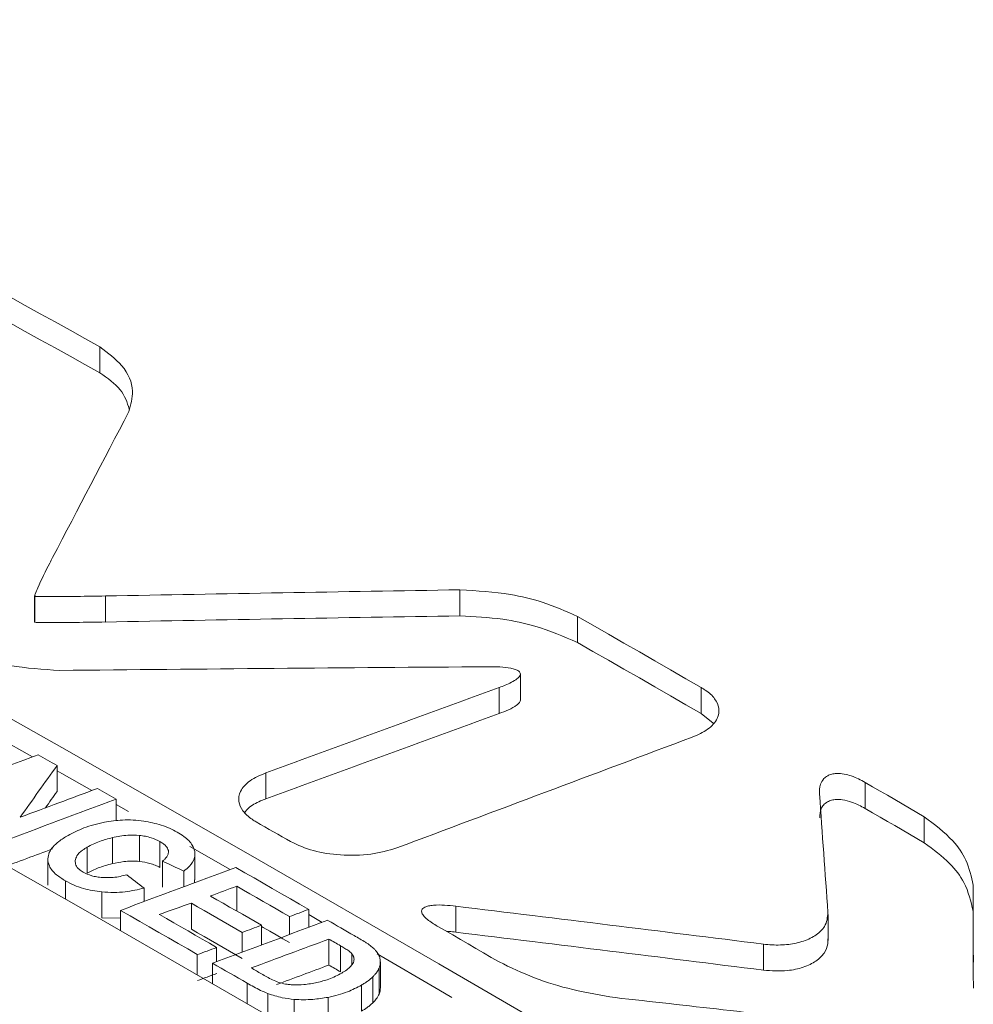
# Model space of a CAD drawing. Header units: millimetres. Extents: x 0 to 2100, y 0 to 1485.
# Tile 104 of 118: x 1560 to 1575, y 1324 to 1339. Entities that reach past the tile are written whole.
import ezdxf

# ---------------------------------------------------------------- set-up
doc = ezdxf.new("R2010")
doc.units = ezdxf.units.MM
doc.header["$LTSCALE"] = 5

msp = doc.modelspace()

# ---------------------------------------------------------------- linework, layer by layer
at = {"color": 7, "linetype": 'Continuous', "lineweight": 15}
for p, q in [((1560.991, 1333.704), (1560.991, 1334.113)), ((1559.968, 1330.206), (1559.968, 1329.797)), ((1559.97, 1329.794), (1559.97, 1330.202)), ((1561.077, 1329.798), (1561.077, 1330.206)), ((1566.637, 1329.895), (1566.637, 1330.303)), ((1568.477, 1329.476), (1568.477, 1329.884)), ((1567.584, 1328.574), (1567.584, 1328.983)), ((1567.251, 1328.361), (1567.251, 1328.77)), ((1570.42, 1328.36), (1570.42, 1328.768)), ((1570.42, 1328.36), (1570.606, 1328.213)), ((1559.933, 1327.682), (1559.249, 1328.069)), ((1560.319, 1327.139), (1560.319, 1327.547)), ((1563.592, 1327.023), (1563.592, 1327.431)), ((1572.991, 1326.872), (1572.991, 1327.281)), ((1561.246, 1326.679), (1561.246, 1327.02)), ((1561.439, 1326.826), (1561.246, 1326.936)), ((1573.917, 1326.333), (1573.917, 1326.742)), ((1561.187, 1326.007), (1561.187, 1326.415)), ((1561.61, 1326.042), (1561.61, 1326.45)), ((1561.932, 1325.946), (1561.932, 1326.354)), ((1560.792, 1325.857), (1560.792, 1326.266)), ((1563.035, 1325.914), (1562.402, 1326.276)), ((1562.48, 1325.752), (1562.48, 1326.16)), ((1560.173, 1326.077), (1560.173, 1325.669)), ((1561.974, 1325.638), (1561.974, 1326.047)), ((1562.307, 1325.643), (1562.307, 1325.889)), ((1562.476, 1325.752), (1562.474, 1325.705)), ((1561.022, 1325.155), (1561.022, 1325.563)), ((1561.685, 1325.411), (1561.685, 1325.623)), ((1563.138, 1325.263), (1563.138, 1325.652)), ((1574.681, 1325.262), (1574.681, 1325.67)), ((1562.425, 1324.978), (1562.425, 1325.386)), ((1561.315, 1324.955), (1561.315, 1325.273)), ((1564.265, 1325.006), (1564.265, 1325.29)), ((1566.573, 1324.932), (1566.573, 1325.34)), ((1561.315, 1325.152), (1561.022, 1325.155)), ((1563.962, 1324.894), (1563.962, 1325.177)), ((1564.477, 1325.085), (1564.265, 1325.208)), ((1572.407, 1324.803), (1572.407, 1325.211)), ((1563.222, 1324.619), (1563.222, 1324.928)), ((1563.524, 1324.731), (1563.524, 1325.041)), ((1564.581, 1324.416), (1564.581, 1324.824)), ((1562.821, 1324.47), (1562.821, 1324.694)), ((1564.765, 1324.31), (1564.765, 1324.718)), ((1571.395, 1324.336), (1571.395, 1324.745)), ((1562.518, 1324.264), (1562.518, 1324.582)), ((1565.388, 1324.058), (1565.388, 1324.466)), ((1562.755, 1324.127), (1562.755, 1324.446)), ((1565.368, 1323.961), (1565.368, 1324.369)), ((1565.272, 1323.825), (1565.272, 1324.234)), ((1565.091, 1323.693), (1565.091, 1324.101)), ((1564.035, 1323.47), (1564.035, 1323.878)), ((1564.569, 1323.502), (1564.569, 1323.91))]:
    msp.add_line(p, q, dxfattribs=at)
at = {"color": 8, "linetype": 'Continuous', "lineweight": 15}
for p, q in [((1560.452, 1325.45), (1560.452, 1325.737)), ((1564.941, 1324.42), (1564.941, 1324.595)), ((1563.299, 1323.814), (1563.299, 1324.132)), ((1563.625, 1323.625), (1563.625, 1323.97))]:
    msp.add_line(p, q, dxfattribs=at)
at = {"color": 7, "linetype": 'Continuous', "lineweight": 15, "flags": 128}
for points in [[(1560.991, 1334.113), (1560.757, 1334.243), (1560.523, 1334.373), (1560.289, 1334.503), (1560.055, 1334.633), (1559.822, 1334.763), (1559.588, 1334.893), (1559.354, 1335.023), (1559.12, 1335.152)], [(1559.12, 1334.744), (1559.354, 1334.614), (1559.588, 1334.484), (1559.822, 1334.355), (1560.055, 1334.225), (1560.289, 1334.095), (1560.523, 1333.965), (1560.757, 1333.835), (1560.991, 1333.704)], [(1551.528, 1332.784), (1554.483, 1331.15), (1557.438, 1329.498), (1560.394, 1327.829), (1563.35, 1326.142), (1566.305, 1324.438), (1569.261, 1322.716), (1572.217, 1320.977), (1575.172, 1319.221)], [(1572.696, 1318.298), (1569.741, 1320.051), (1566.785, 1321.788), (1563.829, 1323.507), (1560.874, 1325.208), (1557.918, 1326.892), (1554.963, 1328.559), (1552.007, 1330.208), (1549.052, 1331.84)], [(1570.42, 1328.768), (1570.178, 1328.908), (1569.935, 1329.048), (1569.692, 1329.188), (1569.449, 1329.327), (1569.206, 1329.467), (1568.963, 1329.606), (1568.72, 1329.745), (1568.477, 1329.884)], [(1559.968, 1329.797), (1559.968, 1329.797), (1559.969, 1329.794), (1559.97, 1329.794), (1559.97, 1329.794), (1559.97, 1329.794)], [(1568.477, 1329.476), (1568.72, 1329.337), (1568.963, 1329.198), (1569.206, 1329.058), (1569.449, 1328.919), (1569.692, 1328.779), (1569.935, 1328.64), (1570.178, 1328.5), (1570.42, 1328.36)], [(1560.319, 1327.547), (1560.282, 1327.568), (1560.245, 1327.589), (1560.208, 1327.61), (1560.171, 1327.631), (1560.134, 1327.652), (1560.097, 1327.673), (1560.06, 1327.694), (1560.023, 1327.715)], [(1560.863, 1327.154), (1560.394, 1327.42), (1560.319, 1327.463)], [(1573.917, 1326.742), (1573.801, 1326.809), (1573.685, 1326.877), (1573.57, 1326.944), (1573.454, 1327.011), (1573.338, 1327.079), (1573.223, 1327.146), (1573.107, 1327.213), (1572.991, 1327.281)], [(1561.246, 1327.02), (1561.209, 1327.041), (1561.172, 1327.062), (1561.136, 1327.083), (1561.099, 1327.104), (1561.062, 1327.125), (1561.025, 1327.146), (1560.989, 1327.166), (1560.952, 1327.187)], [(1572.991, 1326.872), (1573.107, 1326.805), (1573.223, 1326.738), (1573.338, 1326.67), (1573.454, 1326.603), (1573.57, 1326.536), (1573.685, 1326.468), (1573.801, 1326.401), (1573.917, 1326.333)], [(1563.443, 1326.661), (1563.511, 1326.622), (1563.578, 1326.584), (1563.645, 1326.545), (1563.713, 1326.506), (1563.78, 1326.468), (1563.847, 1326.429), (1563.915, 1326.391), (1563.982, 1326.352)], [(1564.265, 1325.29), (1564.122, 1325.372), (1563.979, 1325.454), (1563.837, 1325.536), (1563.694, 1325.619), (1563.551, 1325.701), (1563.408, 1325.783), (1563.266, 1325.865), (1563.123, 1325.946)], [(1563.138, 1325.652), (1563.241, 1325.593), (1563.344, 1325.533), (1563.447, 1325.474), (1563.55, 1325.415), (1563.653, 1325.356), (1563.756, 1325.296), (1563.859, 1325.237), (1563.962, 1325.177)], [(1562.425, 1325.386), (1562.524, 1325.329), (1562.624, 1325.272), (1562.724, 1325.215), (1562.823, 1325.157), (1562.923, 1325.1), (1563.023, 1325.043), (1563.122, 1324.985), (1563.222, 1324.928)], [(1563.524, 1325.041), (1563.424, 1325.098), (1563.325, 1325.155), (1563.225, 1325.213), (1563.125, 1325.27), (1563.025, 1325.327), (1562.926, 1325.385), (1562.826, 1325.442), (1562.726, 1325.499)], [(1561.315, 1325.273), (1561.465, 1325.187), (1561.616, 1325.101), (1561.766, 1325.014), (1561.917, 1324.928), (1562.067, 1324.842), (1562.217, 1324.755), (1562.368, 1324.669), (1562.518, 1324.582)], [(1562.821, 1324.694), (1562.709, 1324.759), (1562.597, 1324.823), (1562.485, 1324.887), (1562.373, 1324.952), (1562.261, 1325.016), (1562.149, 1325.081), (1562.037, 1325.145), (1561.925, 1325.209)], [(1564.979, 1324.878), (1564.927, 1324.908), (1564.875, 1324.938), (1564.823, 1324.968), (1564.771, 1324.998), (1564.719, 1325.028), (1564.668, 1325.058), (1564.616, 1325.088), (1564.564, 1325.117)], [(1563.222, 1324.52), (1563.122, 1324.577), (1563.023, 1324.635), (1562.923, 1324.692), (1562.823, 1324.749), (1562.724, 1324.806), (1562.624, 1324.864), (1562.524, 1324.921), (1562.425, 1324.978)], [(1563.962, 1324.769), (1563.859, 1324.829), (1563.756, 1324.888), (1563.653, 1324.947), (1563.55, 1325.007), (1563.524, 1325.021)], [(1566.281, 1325.028), (1566.402, 1324.958), (1566.523, 1324.888), (1566.644, 1324.817), (1566.765, 1324.747), (1566.886, 1324.677), (1567.007, 1324.607), (1567.128, 1324.537), (1567.249, 1324.466)], [(1564.581, 1324.824), (1564.604, 1324.811), (1564.627, 1324.798), (1564.65, 1324.785), (1564.673, 1324.771), (1564.696, 1324.758), (1564.719, 1324.745), (1564.742, 1324.732), (1564.765, 1324.718)], [(1566.511, 1323.91), (1566.305, 1324.029), (1565.336, 1324.59)], [(1562.755, 1324.446), (1562.823, 1324.406), (1562.891, 1324.367), (1562.959, 1324.328), (1563.027, 1324.289), (1563.095, 1324.25), (1563.163, 1324.211), (1563.231, 1324.172), (1563.299, 1324.132)], [(1563.524, 1324.278), (1563.504, 1324.29), (1563.484, 1324.302), (1563.464, 1324.313), (1563.444, 1324.325), (1563.424, 1324.336), (1563.404, 1324.348), (1563.384, 1324.36), (1563.364, 1324.371)], [(1564.765, 1324.31), (1564.742, 1324.323), (1564.719, 1324.337), (1564.696, 1324.35), (1564.673, 1324.363), (1564.65, 1324.376), (1564.627, 1324.39), (1564.604, 1324.403), (1564.581, 1324.416)]]:
    msp.add_lwpolyline(points, dxfattribs=at)
at = {"color": 7, "linetype": 'Continuous', "lineweight": 15}
for centre, major_axis, ratio, start_param, end_param in [((1553.881, 648.293), (425.667, 1163.481), 0.215812, 1.022543, 1.024962), ((1574.43, 660.156), (1186.245, 21.578), 0.564867, 1.567091, 1.571778), ((1574.43, 660.156), (1185.523, 21.565), 0.564867, 1.567095, 1.571785), ((1572.197, 658.867), (1170.013, 7.875), 0.572842, 1.57131, 1.577056), ((1579.046, 662.821), (3147.765, 1196.082), 0.186533, 1.503774, 1.504933), ((1579.046, 662.821), (3145.848, 1195.354), 0.186533, 1.503776, 1.504936), ((1570.143, 657.681), (3304.365, 1284.918), 0.176613, 1.502186, 1.503584), ((1587.515, 667.71), (3257.365, 1258.25), 0.17948, 1.509998, 1.510551), ((1553.963, 648.341), (740.505, 1305.37), 0.239142, 1.163932, 1.16465), ((1583.182, 665.208), (3251.972, 1255.19), 0.179815, 1.508322, 1.508693), ((1553.963, 648.341), (740.054, 1304.575), 0.239142, 1.163927, 1.164153), ((1572.132, 658.83), (-31.819, 929.271), 0.035569, 5.510846, 5.513725), ((1581.859, 664.445), (3257.365, 1258.25), 0.17948, 1.507891, 1.508444), ((1581.859, 664.445), (3255.381, 1257.484), 0.17948, 1.508201, 1.508448), ((1564.656, 654.514), (-473.887, 672.714), 0.628774, 5.444791, 5.445315), ((1573.163, 659.425), (3253.041, 1255.797), 0.179749, 1.504597, 1.505151), ((1563.587, 653.897), (-330.964, 755.358), 0.488497, 5.555899, 5.556449), ((1571.658, 658.556), (3237.662, 1247.072), 0.18071, 1.503929, 1.504055), ((1574.666, 660.292), (-1.501, 946.943), 0.001589, 5.489726, 5.491513), ((1570.949, 658.147), (2989.336, 1106.261), 0.197736, 1.500595, 1.500762), ((1567.888, 656.379), (3251.507, 1254.926), 0.179844, 1.502608, 1.502701), ((1565.803, 655.176), (947.864, -218.695), 0.679587, 1.720499, 1.725524), ((1574.666, 660.292), (-1.5, 946.366), 0.001589, 5.489721, 5.491509), ((1566.504, 655.581), (3246.986, 1252.362), 0.180126, 1.502029, 1.502585), ((1568.021, 656.456), (3256.391, 1257.698), 0.179541, 1.502942, 1.503034), ((1565.803, 655.176), (947.287, -218.561), 0.679587, 1.720495, 1.725523), ((1565.051, 654.742), (3259.352, 1259.377), 0.179357, 1.501749, 1.502122), ((1567.546, 656.182), (3213.895, 1233.59), 0.182214, 1.502437, 1.502531), ((1565.051, 654.742), (3257.366, 1258.61), 0.179357, 1.501749, 1.502001), ((1567.546, 656.182), (3211.938, 1232.838), 0.182214, 1.502438, 1.502532), ((1564.103, 654.195), (968.676, -194.426), 0.671144, 1.696148, 1.699615)]:
    msp.add_ellipse(centre, major_axis=major_axis, ratio=ratio, start_param=start_param, end_param=end_param, dxfattribs=at)
for points, knots in [([(1591.395, 1303.293), (1587.956, 1304.36), (1581.046, 1306.504), (1571.779, 1310.127), (1563.426, 1313.894), (1555.962, 1317.775), (1548.983, 1321.95), (1541.897, 1326.884), (1534.955, 1332.616), (1531.075, 1337.024), (1529.123, 1339.242)], [0, 0, 0, 0, 0.12614, 0.253484, 0.362488, 0.472251, 0.584399, 0.69737, 0.847668, 1, 1, 1, 1]), ([(1591.387, 1303.425), (1588.341, 1304.395), (1582.23, 1306.342), (1573.48, 1309.726), (1565.077, 1313.443), (1557.244, 1317.452), (1550.055, 1321.686), (1543.511, 1326.132), (1537.592, 1330.832), (1532.87, 1335.231), (1530.36, 1338.083), (1529.338, 1339.244)], [0, 0, 0, 0, 0.112907, 0.226593, 0.342745, 0.459753, 0.572661, 0.686357, 0.80253, 0.919556, 1, 1, 1, 1]), ([(1527.717, 1339.071), (1529.028, 1337.59), (1531.867, 1334.383), (1537.149, 1329.618), (1543.467, 1324.742), (1550.618, 1320.04), (1558.195, 1315.747), (1565.975, 1311.904), (1573.893, 1308.471), (1582.267, 1305.267), (1588.198, 1303.385), (1591.163, 1302.444)], [0, 0, 0, 0, 0.100525, 0.217519, 0.334515, 0.455182, 0.57585, 0.680579, 0.785309, 0.892655, 1, 1, 1, 1]), ([(1590.998, 1302.123), (1588.104, 1303.038), (1582.298, 1304.875), (1573.96, 1308.044), (1565.925, 1311.507), (1558.087, 1315.371), (1550.572, 1319.617), (1543.451, 1324.268), (1537.003, 1329.207), (1531.578, 1334.091), (1528.679, 1337.37), (1527.364, 1338.858)], [0, 0, 0, 0, 0.1044, 0.209439, 0.316458, 0.424151, 0.540713, 0.658142, 0.778328, 0.899474, 1, 1, 1, 1]), ([(1413.666, 1147.244), (1424.425, 1150.242), (1442.019, 1155.145), (1466.019, 1162.449), (1484.298, 1168.539), (1500.647, 1174.626), (1515.069, 1180.654), (1528.818, 1187.19), (1541.699, 1194.262), (1553.375, 1201.854), (1563.785, 1209.907), (1573.297, 1218.22), (1582.194, 1226.769), (1590.711, 1235.45), (1598.892, 1243.958), (1606.943, 1252.222), (1615.027, 1260.194), (1623.563, 1268.004), (1632.819, 1275.672), (1643.102, 1283.047), (1654.412, 1290.07), (1666.471, 1296.667), (1680.64, 1303.539), (1697.023, 1310.561), (1715.597, 1317.703), (1734.653, 1324.429), (1754.002, 1330.877), (1766.989, 1335.087), (1773.479, 1337.19)], [0, 0, 0, 0, 0.071885, 0.117566, 0.163238, 0.198848, 0.234595, 0.270327, 0.305954, 0.341464, 0.376023, 0.410615, 0.445278, 0.479972, 0.514617, 0.546709, 0.578818, 0.610898, 0.642952, 0.676192, 0.709505, 0.74284, 0.776109, 0.820816, 0.865559, 0.910369, 0.95521, 1, 1, 1, 1]), ([(1773.625, 1336.806), (1765.536, 1334.215), (1749.355, 1329.031), (1725.311, 1320.962), (1705.705, 1313.763), (1690.467, 1307.578), (1678.858, 1302.49), (1667.198, 1296.885), (1655.6, 1290.666), (1644.589, 1283.938), (1634.358, 1276.675), (1624.811, 1268.941), (1615.915, 1260.858), (1607.434, 1252.536), (1598.43, 1243.31), (1588.76, 1233.243), (1578.009, 1222.458), (1568.398, 1213.672), (1560.075, 1206.867), (1553.45, 1201.899), (1546.4, 1197.118), (1538.886, 1192.539), (1530.934, 1188.18), (1522.552, 1183.987), (1513.8, 1179.97), (1501.645, 1174.83), (1485.811, 1168.857), (1466.136, 1162.251), (1450.07, 1157.319), (1432.627, 1152.184), (1421.868, 1149.149), (1413.796, 1146.872)], [0, 0, 0, 0, 0.0558164, 0.1116452, 0.1676267, 0.195715, 0.2238013, 0.2553665, 0.287022, 0.319033, 0.3517837, 0.3845416, 0.417982, 0.4515735, 0.4851805, 0.5283673, 0.5715598, 0.6148675, 0.6366162, 0.6583628, 0.6801905, 0.7020172, 0.72407, 0.7461245, 0.7687152, 0.791307, 0.836726, 0.882377, 0.9281061, 0.9460583, 1, 1, 1, 1]), ([(1414.241, 1144.13), (1425.206, 1146.831), (1443.415, 1151.317), (1468.503, 1158.109), (1488.857, 1164.236), (1504.913, 1169.748), (1516.854, 1174.366), (1525.646, 1178.069), (1534.208, 1182.019), (1542.52, 1186.248), (1550.437, 1190.757), (1558.887, 1196.168), (1567.618, 1202.561), (1576.524, 1209.964), (1586.271, 1218.918), (1596.746, 1229.431), (1606.915, 1240.061), (1615.963, 1249.321), (1623.935, 1257.145), (1632.323, 1264.774), (1641.306, 1272.167), (1651.086, 1279.262), (1661.793, 1286.091), (1673.335, 1292.608), (1685.606, 1298.871), (1698.382, 1304.834), (1712.143, 1310.783), (1726.818, 1316.717), (1747.536, 1324.666), (1763.368, 1330.394), (1773.927, 1334.214)], [0, 0, 0, 0, 0.07178, 0.119207, 0.166705, 0.209806, 0.23146, 0.253114, 0.275224, 0.297332, 0.319688, 0.342044, 0.37315, 0.40438, 0.435844, 0.483231, 0.530627, 0.562264, 0.593911, 0.625114, 0.65631, 0.687869, 0.719428, 0.752119, 0.784813, 0.817787, 0.850763, 0.888029, 0.925321, 1, 1, 1, 1]), ([(1561.445, 1333.097), (1561.475, 1333.204), (1561.543, 1333.448), (1561.387, 1333.815), (1561.116, 1334.018), (1560.991, 1334.113)], [0, 0, 0, 0, 0.2951769, 0.6743986, 1, 1, 1, 1]), ([(1774.085, 1333.833), (1763.537, 1330.061), (1747.71, 1324.403), (1726.974, 1316.521), (1710.78, 1310.017), (1694.142, 1302.783), (1679.154, 1295.514), (1666.607, 1288.71), (1656.309, 1282.524), (1645.58, 1275.27), (1634.78, 1266.802), (1624.797, 1257.81), (1616.106, 1249.291), (1605.803, 1238.744), (1595.694, 1228.139), (1585.115, 1217.692), (1576.746, 1209.992), (1567.748, 1202.505), (1558.27, 1195.554), (1548.226, 1189.261), (1537.787, 1183.604), (1526.602, 1178.291), (1514.746, 1173.325), (1502.315, 1168.671), (1486.987, 1163.478), (1468.618, 1157.91), (1443.541, 1151.05), (1425.322, 1146.495), (1414.36, 1143.755)], [0, 0, 0, 0, 0.074562, 0.111881, 0.149197, 0.19311, 0.237014, 0.266768, 0.29654, 0.326282, 0.366008, 0.405911, 0.437419, 0.468929, 0.53197, 0.563433, 0.594891, 0.626582, 0.658263, 0.686904, 0.715586, 0.744241, 0.773898, 0.803579, 0.83325, 0.880684, 0.928211, 1, 1, 1, 1]), ([(1560.991, 1333.704), (1561.111, 1333.62), (1561.349, 1333.454), (1561.418, 1333.242), (1561.452, 1333.137)], [0, 0, 0, 0, 0.504277, 1, 1, 1, 1]), ([(1559.97, 1330.202), (1559.97, 1330.202), (1559.969, 1330.203), (1559.968, 1330.205), (1559.97, 1330.216), (1559.984, 1330.26), (1560.058, 1330.431), (1560.153, 1330.622), (1560.235, 1330.78), (1560.25, 1330.809)], [0, 0, 0, 0, 0.000838, 0.003057, 0.013176, 0.053323, 0.213632, 0.854641, 1, 1, 1, 1]), ([(1561.077, 1330.206), (1560.928, 1330.203), (1560.67, 1330.199), (1560.359, 1330.196), (1560.169, 1330.196), (1560.074, 1330.197), (1560.023, 1330.198), (1559.996, 1330.199), (1559.982, 1330.2), (1559.975, 1330.201), (1559.971, 1330.201), (1559.97, 1330.202), (1559.97, 1330.202)], [0, 0, 0, 0, 0.40164, 0.70035, 0.841111, 0.916876, 0.957313, 0.97869, 0.989858, 0.995607, 0.998512, 1, 1, 1, 1]), ([(1568.477, 1329.884), (1568.299, 1329.964), (1567.978, 1330.108), (1567.35, 1330.259), (1566.904, 1330.286), (1566.637, 1330.303)], [0, 0, 0, 0, 0.336142, 0.602804, 1, 1, 1, 1]), ([(1566.637, 1329.895), (1566.863, 1329.883), (1567.268, 1329.861), (1567.906, 1329.724), (1568.263, 1329.569), (1568.477, 1329.476)], [0, 0, 0, 0, 0.3361293, 0.6027918, 1, 1, 1, 1]), ([(1559.97, 1329.794), (1559.97, 1329.794), (1559.973, 1329.793), (1559.986, 1329.791), (1560.039, 1329.789), (1560.251, 1329.787), (1560.606, 1329.79), (1560.922, 1329.795), (1561.077, 1329.798)], [0, 0, 0, 0, 0.001755, 0.008651, 0.03601, 0.145226, 0.581896, 1, 1, 1, 1]), ([(1558.522, 1329.455), (1558.701, 1329.376), (1559.024, 1329.233), (1559.652, 1329.084), (1560.099, 1329.054), (1560.363, 1329.037)], [0, 0, 0, 0, 0.336147, 0.607801, 1, 1, 1, 1]), ([(1567.085, 1329.095), (1567.205, 1329.095), (1567.349, 1329.093), (1567.503, 1329.056), (1567.554, 1329.033), (1567.58, 1329.006), (1567.587, 1328.979), (1567.573, 1328.943), (1567.503, 1328.878), (1567.385, 1328.82), (1567.283, 1328.782), (1567.251, 1328.77)], [0, 0, 0, 0, 0.322147, 0.388968, 0.456488, 0.495393, 0.534393, 0.583445, 0.66561, 0.896453, 1, 1, 1, 1]), ([(1570.279, 1327.99), (1570.365, 1328.028), (1570.538, 1328.106), (1570.683, 1328.272), (1570.711, 1328.443), (1570.641, 1328.599), (1570.527, 1328.704), (1570.442, 1328.756), (1570.42, 1328.768)], [0, 0, 0, 0, 0.207122, 0.415502, 0.594942, 0.764003, 0.941341, 1, 1, 1, 1]), ([(1567.251, 1328.361), (1567.352, 1328.4), (1567.473, 1328.446), (1567.564, 1328.526), (1567.586, 1328.556), (1567.583, 1328.572), (1567.582, 1328.574)], [0, 0, 0, 0, 0.690157, 0.833263, 0.977862, 1, 1, 1, 1]), ([(1563.592, 1327.431), (1563.505, 1327.393), (1563.33, 1327.316), (1563.183, 1327.152), (1563.154, 1326.984), (1563.223, 1326.831), (1563.335, 1326.726), (1563.421, 1326.674), (1563.443, 1326.661)], [0, 0, 0, 0, 0.207884, 0.417136, 0.594873, 0.761435, 0.936775, 1, 1, 1, 1]), ([(1572.991, 1327.281), (1572.922, 1327.318), (1572.822, 1327.371), (1572.663, 1327.415), (1572.554, 1327.425), (1572.463, 1327.412), (1572.393, 1327.385), (1572.326, 1327.331), (1572.274, 1327.233), (1572.274, 1327.151), (1572.273, 1327.1)], [0, 0, 0, 0, 0.233468, 0.334879, 0.437357, 0.500771, 0.564264, 0.64624, 0.780236, 1, 1, 1, 1]), ([(1563.262, 1326.81), (1563.279, 1326.833), (1563.335, 1326.904), (1563.462, 1326.972), (1563.565, 1327.012), (1563.592, 1327.023)], [0, 0, 0, 0, 0.257739, 0.802916, 1, 1, 1, 1]), ([(1572.279, 1326.727), (1572.279, 1326.774), (1572.28, 1326.843), (1572.332, 1326.927), (1572.388, 1326.974), (1572.461, 1327.004), (1572.543, 1327.016), (1572.654, 1327.009), (1572.817, 1326.965), (1572.923, 1326.909), (1572.991, 1326.872)], [0, 0, 0, 0, 0.213712, 0.307939, 0.402911, 0.470091, 0.537387, 0.622232, 0.75924, 1, 1, 1, 1]), ([(1561.061, 1326.657), (1561.005, 1326.645), (1560.893, 1326.62), (1560.695, 1326.556), (1560.571, 1326.491), (1560.491, 1326.45)], [0, 0, 0, 0, 0.264387, 0.528764, 1, 1, 1, 1]), ([(1561.679, 1326.674), (1561.624, 1326.68), (1561.515, 1326.693), (1561.304, 1326.694), (1561.155, 1326.671), (1561.061, 1326.657)], [0, 0, 0, 0, 0.267443, 0.534919, 1, 1, 1, 1]), ([(1562.202, 1326.503), (1562.163, 1326.523), (1562.086, 1326.564), (1561.916, 1326.629), (1561.772, 1326.656), (1561.679, 1326.674)], [0, 0, 0, 0, 0.25879, 0.517673, 1, 1, 1, 1]), ([(1574.681, 1325.67), (1574.654, 1325.802), (1574.605, 1326.042), (1574.352, 1326.412), (1574.077, 1326.62), (1573.917, 1326.742)], [0, 0, 0, 0, 0.336538, 0.61193, 1, 1, 1, 1]), ([(1561.187, 1326.415), (1561.226, 1326.424), (1561.304, 1326.441), (1561.447, 1326.458), (1561.549, 1326.453), (1561.61, 1326.45)], [0, 0, 0, 0, 0.290405, 0.581164, 1, 1, 1, 1]), ([(1562.477, 1326.197), (1562.468, 1326.23), (1562.443, 1326.316), (1562.336, 1326.42), (1562.238, 1326.48), (1562.202, 1326.503)], [0, 0, 0, 0, 0.291007, 0.740113, 1, 1, 1, 1]), ([(1560.491, 1326.45), (1560.441, 1326.419), (1560.316, 1326.341), (1560.195, 1326.214), (1560.179, 1326.117), (1560.174, 1326.084)], [0, 0, 0, 0, 0.3050559, 0.763542, 1, 1, 1, 1]), ([(1560.792, 1326.266), (1560.822, 1326.282), (1560.883, 1326.315), (1561.013, 1326.368), (1561.119, 1326.397), (1561.187, 1326.415)], [0, 0, 0, 0, 0.264131, 0.528233, 1, 1, 1, 1]), ([(1561.61, 1326.45), (1561.641, 1326.446), (1561.705, 1326.437), (1561.819, 1326.409), (1561.888, 1326.376), (1561.932, 1326.354)], [0, 0, 0, 0, 0.264441, 0.52906, 1, 1, 1, 1]), ([(1561.932, 1326.354), (1561.951, 1326.342), (1561.987, 1326.32), (1562.041, 1326.274), (1562.056, 1326.235), (1562.066, 1326.211)], [0, 0, 0, 0, 0.294549, 0.550253, 1, 1, 1, 1]), ([(1563.982, 1326.352), (1564.097, 1326.299), (1564.327, 1326.195), (1564.774, 1326.132), (1565.237, 1326.136), (1565.516, 1326.215), (1565.648, 1326.253)], [0, 0, 0, 0, 0.243855, 0.486429, 0.754414, 1, 1, 1, 1]), ([(1573.917, 1326.333), (1574.058, 1326.229), (1574.316, 1326.039), (1574.588, 1325.673), (1574.647, 1325.414), (1574.681, 1325.262)], [0, 0, 0, 0, 0.336485, 0.611862, 1, 1, 1, 1]), ([(1560.605, 1326.056), (1560.611, 1326.08), (1560.626, 1326.139), (1560.701, 1326.21), (1560.767, 1326.25), (1560.792, 1326.266)], [0, 0, 0, 0, 0.3058175, 0.7410133, 1, 1, 1, 1]), ([(1562.066, 1326.211), (1562.066, 1326.192), (1562.066, 1326.146), (1562.024, 1326.091), (1561.986, 1326.057), (1561.974, 1326.047)], [0, 0, 0, 0, 0.311128, 0.786841, 1, 1, 1, 1]), ([(1562.307, 1325.889), (1562.338, 1325.914), (1562.417, 1325.979), (1562.482, 1326.086), (1562.479, 1326.165), (1562.477, 1326.197)], [0, 0, 0, 0, 0.277952, 0.716333, 1, 1, 1, 1]), ([(1560.174, 1326.084), (1560.178, 1326.046), (1560.189, 1325.957), (1560.294, 1325.836), (1560.402, 1325.768), (1560.452, 1325.737)], [0, 0, 0, 0, 0.293789, 0.677546, 1, 1, 1, 1]), ([(1560.729, 1325.873), (1560.708, 1325.887), (1560.657, 1325.919), (1560.609, 1325.982), (1560.606, 1326.032), (1560.605, 1326.056)], [0, 0, 0, 0, 0.268169, 0.646297, 1, 1, 1, 1]), ([(1561.187, 1326.007), (1561.149, 1325.997), (1561.072, 1325.977), (1560.935, 1325.931), (1560.848, 1325.886), (1560.792, 1325.857)], [0, 0, 0, 0, 0.264016, 0.528094, 1, 1, 1, 1]), ([(1561.61, 1326.042), (1561.568, 1326.045), (1561.487, 1326.05), (1561.343, 1326.039), (1561.246, 1326.019), (1561.187, 1326.007)], [0, 0, 0, 0, 0.291566, 0.562008, 1, 1, 1, 1]), ([(1561.932, 1325.946), (1561.908, 1325.959), (1561.86, 1325.984), (1561.754, 1326.02), (1561.666, 1326.033), (1561.61, 1326.042)], [0, 0, 0, 0, 0.264588, 0.529247, 1, 1, 1, 1]), ([(1561.031, 1325.789), (1561.001, 1325.792), (1560.943, 1325.798), (1560.836, 1325.822), (1560.771, 1325.853), (1560.729, 1325.873)], [0, 0, 0, 0, 0.2662128, 0.5149988, 1, 1, 1, 1]), ([(1560.452, 1325.737), (1560.495, 1325.714), (1560.582, 1325.668), (1560.768, 1325.601), (1560.924, 1325.578), (1561.022, 1325.563)], [0, 0, 0, 0, 0.271085, 0.540274, 1, 1, 1, 1]), ([(1561.412, 1325.833), (1561.378, 1325.824), (1561.309, 1325.806), (1561.182, 1325.785), (1561.087, 1325.788), (1561.031, 1325.789)], [0, 0, 0, 0, 0.286876, 0.572335, 1, 1, 1, 1]), ([(1561.022, 1325.563), (1561.085, 1325.559), (1561.207, 1325.551), (1561.434, 1325.567), (1561.587, 1325.601), (1561.685, 1325.623)], [0, 0, 0, 0, 0.279187, 0.539769, 1, 1, 1, 1]), ([(1566.573, 1325.34), (1566.455, 1325.352), (1566.311, 1325.368), (1566.147, 1325.346), (1566.09, 1325.329), (1566.054, 1325.306), (1566.035, 1325.279), (1566.034, 1325.24), (1566.077, 1325.165), (1566.171, 1325.094), (1566.255, 1325.043), (1566.281, 1325.028)], [0, 0, 0, 0, 0.320047, 0.391282, 0.450159, 0.492415, 0.534805, 0.586204, 0.670518, 0.898917, 1, 1, 1, 1]), ([(1572.406, 1325.238), (1572.399, 1325.164), (1572.387, 1325.039), (1572.233, 1324.885), (1572.034, 1324.786), (1571.789, 1324.733), (1571.57, 1324.727), (1571.439, 1324.74), (1571.395, 1324.745)], [0, 0, 0, 0, 0.243123, 0.412229, 0.581737, 0.742787, 0.912341, 1, 1, 1, 1]), ([(1566.426, 1324.943), (1566.439, 1324.943), (1566.488, 1324.944), (1566.537, 1324.937), (1566.573, 1324.932)], [0, 0, 0, 0, 0.252421, 1, 1, 1, 1]), ([(1565.195, 1324.747), (1565.182, 1324.756), (1565.141, 1324.783), (1565.068, 1324.826), (1565.008, 1324.861), (1564.979, 1324.878)], [0, 0, 0, 0, 0.195762, 0.597788, 1, 1, 1, 1]), ([(1571.395, 1324.336), (1571.521, 1324.328), (1571.736, 1324.313), (1572.025, 1324.375), (1572.226, 1324.472), (1572.358, 1324.603), (1572.407, 1324.727), (1572.406, 1324.804), (1572.406, 1324.83)], [0, 0, 0, 0, 0.243121, 0.412444, 0.582176, 0.743238, 0.912599, 1, 1, 1, 1]), ([(1564.765, 1324.718), (1564.788, 1324.705), (1564.832, 1324.679), (1564.894, 1324.639), (1564.925, 1324.61), (1564.941, 1324.595)], [0, 0, 0, 0, 0.357534, 0.676957, 1, 1, 1, 1]), ([(1565.329, 1324.627), (1565.319, 1324.638), (1565.299, 1324.662), (1565.255, 1324.703), (1565.218, 1324.73), (1565.195, 1324.747)], [0, 0, 0, 0, 0.274119, 0.548163, 1, 1, 1, 1]), ([(1565.386, 1324.502), (1565.383, 1324.513), (1565.379, 1324.534), (1565.363, 1324.577), (1565.342, 1324.607), (1565.329, 1324.627)], [0, 0, 0, 0, 0.252829, 0.505669, 1, 1, 1, 1]), ([(1564.966, 1324.459), (1564.955, 1324.438), (1564.931, 1324.395), (1564.863, 1324.34), (1564.809, 1324.307), (1564.782, 1324.291)], [0, 0, 0, 0, 0.324999, 0.658507, 1, 1, 1, 1]), ([(1564.941, 1324.595), (1564.95, 1324.583), (1564.973, 1324.55), (1564.979, 1324.503), (1564.969, 1324.47), (1564.966, 1324.459)], [0, 0, 0, 0, 0.281061, 0.759505, 1, 1, 1, 1]), ([(1565.368, 1324.369), (1565.373, 1324.381), (1565.381, 1324.403), (1565.39, 1324.447), (1565.387, 1324.48), (1565.386, 1324.502)], [0, 0, 0, 0, 0.259777, 0.519586, 1, 1, 1, 1]), ([(1567.249, 1324.466), (1567.429, 1324.38), (1567.785, 1324.209), (1568.404, 1324.018), (1568.847, 1323.943), (1569.071, 1323.905)], [0, 0, 0, 0, 0.33683, 0.663852, 1, 1, 1, 1]), ([(1565.272, 1324.234), (1565.283, 1324.245), (1565.305, 1324.268), (1565.341, 1324.313), (1565.358, 1324.348), (1565.368, 1324.369)], [0, 0, 0, 0, 0.2696612, 0.5393647, 1, 1, 1, 1]), ([(1563.798, 1324.145), (1563.764, 1324.158), (1563.697, 1324.184), (1563.608, 1324.231), (1563.552, 1324.262), (1563.524, 1324.278)], [0, 0, 0, 0, 0.344479, 0.671791, 1, 1, 1, 1]), ([(1564.019, 1324.106), (1563.998, 1324.108), (1563.958, 1324.11), (1563.882, 1324.12), (1563.831, 1324.135), (1563.798, 1324.145)], [0, 0, 0, 0, 0.263364, 0.526809, 1, 1, 1, 1]), ([(1564.395, 1324.142), (1564.361, 1324.135), (1564.294, 1324.122), (1564.168, 1324.107), (1564.075, 1324.106), (1564.019, 1324.106)], [0, 0, 0, 0, 0.278618, 0.55735, 1, 1, 1, 1]), ([(1564.782, 1324.291), (1564.75, 1324.273), (1564.686, 1324.239), (1564.561, 1324.184), (1564.458, 1324.158), (1564.395, 1324.142)], [0, 0, 0, 0, 0.280729, 0.561605, 1, 1, 1, 1]), ([(1565.091, 1324.101), (1565.109, 1324.112), (1565.146, 1324.134), (1565.209, 1324.177), (1565.247, 1324.212), (1565.272, 1324.234)], [0, 0, 0, 0, 0.2692886, 0.5386064, 1, 1, 1, 1]), ([(1563.299, 1324.132), (1563.333, 1324.113), (1563.401, 1324.074), (1563.508, 1324.018), (1563.586, 1323.986), (1563.625, 1323.97)], [0, 0, 0, 0, 0.335494, 0.666775, 1, 1, 1, 1]), ([(1564.569, 1323.91), (1564.622, 1323.922), (1564.729, 1323.945), (1564.909, 1324.006), (1565.021, 1324.065), (1565.091, 1324.101)], [0, 0, 0, 0, 0.273439, 0.546774, 1, 1, 1, 1]), ([(1565.388, 1324.058), (1565.388, 1324.046), (1565.387, 1324.014), (1565.376, 1323.982), (1565.368, 1323.961)], [0, 0, 0, 0, 0.341993, 1, 1, 1, 1]), ([(1563.625, 1323.97), (1563.661, 1323.958), (1563.734, 1323.933), (1563.869, 1323.898), (1563.973, 1323.885), (1564.035, 1323.878)], [0, 0, 0, 0, 0.286273, 0.572708, 1, 1, 1, 1]), ([(1564.035, 1323.878), (1564.084, 1323.875), (1564.182, 1323.87), (1564.363, 1323.878), (1564.49, 1323.898), (1564.569, 1323.91)], [0, 0, 0, 0, 0.273257, 0.546398, 1, 1, 1, 1]), ([(1565.368, 1323.961), (1565.363, 1323.948), (1565.351, 1323.923), (1565.32, 1323.877), (1565.29, 1323.845), (1565.272, 1323.825)], [0, 0, 0, 0, 0.2697722, 0.5394978, 1, 1, 1, 1]), ([(1565.272, 1323.825), (1565.258, 1323.812), (1565.23, 1323.787), (1565.171, 1323.742), (1565.122, 1323.712), (1565.091, 1323.693)], [0, 0, 0, 0, 0.269383, 0.538718, 1, 1, 1, 1])]:
    msp.add_open_spline(points, degree=3, knots=knots, dxfattribs=at)

doc.saveas('drawing.dxf')
